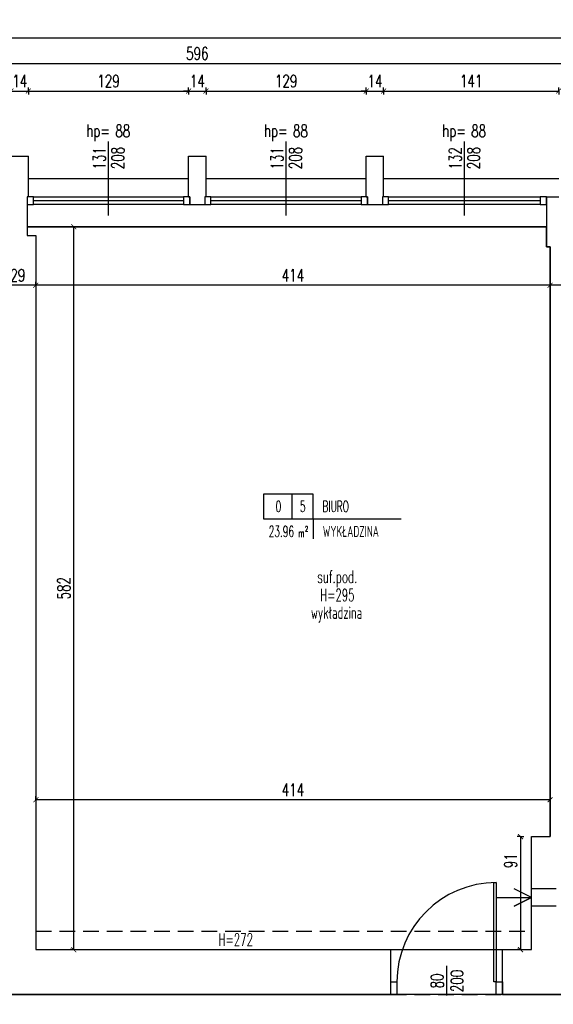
# Model space of a CAD drawing. Extents: x 36663 to 42423, y 7313 to 12123.
# Tile 17 of 54: x 38743 to 39173, y 8331 to 9123. Entities that reach past the tile are written whole.
import ezdxf
from ezdxf.enums import TextEntityAlignment as Align

# ---------------------------------------------------------------- set-up
doc = ezdxf.new("R2010")
doc.units = 0
doc.header["$MEASUREMENT"] = 0
doc.header["$PDMODE"] = 35
doc.header["$PDSIZE"] = 3
doc.linetypes.add('DASHED', pattern=[19.05, 12.7, -6.35])
for name, color, linetype in [('W_area_1', 5, 'Continuous'), ('W_drzwi', 1, 'Continuous'), ('W_niewidoczne', 24, 'DASHED'), ('W_okna', 1, 'Continuous'), ('W_okna_txt', 1, 'Continuous'), ('W_opis_pomieszczen', 1, 'Continuous'), ('W_opisy', 2, 'Continuous'), ('W_podciagi', 252, 'DASHED'), ('W_posadzka', 4, 'Continuous'), ('W_przekrojowa', 6, 'Continuous'), ('W_rama_okna', 2, 'Continuous'), ('W_szklo', 4, 'Continuous'), ('W_went-str', 21, 'Continuous'), ('W_widok', 21, 'Continuous'), ('W_wymiary', 1, 'Continuous')]:
    doc.layers.add(name, color=color, linetype=linetype)
doc.styles.add('c20', font='simplex.shx', dxfattribs={"width": 0.7})
doc.styles.add('Romans', font='simplex.shx', dxfattribs={"width": 0.6})
doc.dimstyles.new('c20_50', dxfattribs={"dimscale": 0.5, "dimtxt": 20, "dimasz": 8, "dimexe": 1.25, "dimexo": 0.625, "dimgap": 6, "dimtad": 1, "dimdec": 0, "dimrnd": 1, "dimtxsty": 'c20', "dimblk": 'ARCHTICK', "dimcen": 0, "dimse1": 1, "dimse2": 1, "dimclrd": 1, "dimclrt": 2, "dimadec": 0, "dimazin": 0, "dimtfac": 1, "dimtdec": 0, "dimtix": 1, "dimtmove": 1, "dimatfit": 3, "dimldrblk": 'ARCHTICK', "dimfxl": 1.25, "dimarcsym": 0})

# ---------------------------------------------------------------- blocks, each defined once
blk = doc.blocks.new('_ArchTick')
at = {"color": 2}
for q in [(0, 0.7), (0, -0.7)]:
    blk.add_line((0, 0), q, dxfattribs=at)
at = {"color": 0, "linetype": 'ByBlock', "const_width": 0.15}
blk.add_lwpolyline([(-0.5, -0.5), (0.5, 0.5)], dxfattribs=at)
blk = doc.blocks.new('*D40')
at = {"layer": 'Defpoints', "color": 0, "transparency": 16777216}
for p in [(38750.42, 9065.84), (38736.42, 9013.53), (38750.42, 9013.53)]:
    blk.add_point(p, dxfattribs=at)
at = {"layer": 'W_wymiary', "color": 1, "lineweight": -2, "transparency": 16777216}
for p, q in [((38736.42, 9065.84), (38732.42, 9065.84)), ((38736.42, 9065.84), (38750.42, 9065.84)), ((38750.42, 9065.84), (38754.42, 9065.84))]:
    blk.add_line(p, q, dxfattribs=at)
at = {"layer": 'W_wymiary', "color": 1, "lineweight": -2, "transparency": 16777216, "xscale": 4, "yscale": 4, "zscale": 4}
blk.add_blockref('_ArchTick', (38736.42, 9065.84), dxfattribs=at)
at = {"layer": 'W_wymiary', "color": 1, "lineweight": -2, "transparency": 16777216, "xscale": 4, "yscale": 4, "zscale": 4, "rotation": 180}
blk.add_blockref('_ArchTick', (38750.42, 9065.84), dxfattribs=at)
at = {"layer": 'W_wymiary', "color": 2, "transparency": 16777216, "insert": (38743.42, 9073.84), "char_height": 10, "attachment_point": 5, "style": 'c20'}
blk.add_mtext('14', dxfattribs=at)
blk = doc.blocks.new('*D41')
at = {"layer": 'Defpoints', "color": 0, "transparency": 16777216}
for p in [(38879.42, 9065.84), (38750.42, 9013.53), (38879.42, 9013.53)]:
    blk.add_point(p, dxfattribs=at)
at = {"layer": 'W_wymiary', "color": 1, "lineweight": -2, "transparency": 16777216}
blk.add_line((38750.42, 9065.84), (38879.42, 9065.84), dxfattribs=at)
at = {"layer": 'W_wymiary', "color": 1, "lineweight": -2, "transparency": 16777216, "xscale": 4, "yscale": 4, "zscale": 4, "rotation": 180}
blk.add_blockref('_ArchTick', (38750.42, 9065.84), dxfattribs=at)
at = {"layer": 'W_wymiary', "color": 1, "lineweight": -2, "transparency": 16777216, "xscale": 4, "yscale": 4, "zscale": 4}
blk.add_blockref('_ArchTick', (38879.42, 9065.84), dxfattribs=at)
at = {"layer": 'W_wymiary', "color": 2, "transparency": 16777216, "insert": (38814.92, 9073.84), "char_height": 10, "attachment_point": 5, "style": 'c20'}
blk.add_mtext('129', dxfattribs=at)
blk = doc.blocks.new('*D42')
at = {"layer": 'Defpoints', "color": 0, "transparency": 16777216}
for p in [(38893.42, 9065.84), (38879.42, 9013.53), (38893.42, 9013.53)]:
    blk.add_point(p, dxfattribs=at)
at = {"layer": 'W_wymiary', "color": 1, "lineweight": -2, "transparency": 16777216}
for p, q in [((38879.42, 9065.84), (38875.42, 9065.84)), ((38879.42, 9065.84), (38893.42, 9065.84)), ((38893.42, 9065.84), (38897.42, 9065.84))]:
    blk.add_line(p, q, dxfattribs=at)
at = {"layer": 'W_wymiary', "color": 1, "lineweight": -2, "transparency": 16777216, "xscale": 4, "yscale": 4, "zscale": 4}
blk.add_blockref('_ArchTick', (38879.42, 9065.84), dxfattribs=at)
at = {"layer": 'W_wymiary', "color": 1, "lineweight": -2, "transparency": 16777216, "xscale": 4, "yscale": 4, "zscale": 4, "rotation": 180}
blk.add_blockref('_ArchTick', (38893.42, 9065.84), dxfattribs=at)
at = {"layer": 'W_wymiary', "color": 2, "transparency": 16777216, "insert": (38886.42, 9073.84), "char_height": 10, "attachment_point": 5, "style": 'c20'}
blk.add_mtext('14', dxfattribs=at)
blk = doc.blocks.new('*D43')
at = {"layer": 'Defpoints', "color": 0, "transparency": 16777216}
for p in [(39022.42, 9065.84), (38893.42, 9013.53), (39022.42, 9013.53)]:
    blk.add_point(p, dxfattribs=at)
at = {"layer": 'W_wymiary', "color": 1, "lineweight": -2, "transparency": 16777216}
blk.add_line((38893.42, 9065.84), (39022.42, 9065.84), dxfattribs=at)
at = {"layer": 'W_wymiary', "color": 1, "lineweight": -2, "transparency": 16777216, "xscale": 4, "yscale": 4, "zscale": 4, "rotation": 180}
blk.add_blockref('_ArchTick', (38893.42, 9065.84), dxfattribs=at)
at = {"layer": 'W_wymiary', "color": 1, "lineweight": -2, "transparency": 16777216, "xscale": 4, "yscale": 4, "zscale": 4}
blk.add_blockref('_ArchTick', (39022.42, 9065.84), dxfattribs=at)
at = {"layer": 'W_wymiary', "color": 2, "transparency": 16777216, "insert": (38957.92, 9073.84), "char_height": 10, "attachment_point": 5, "style": 'c20'}
blk.add_mtext('129', dxfattribs=at)
blk = doc.blocks.new('*D44')
at = {"layer": 'Defpoints', "color": 0, "transparency": 16777216}
for p in [(39036.42, 9065.84), (39022.42, 9013.53), (39036.42, 9013.53)]:
    blk.add_point(p, dxfattribs=at)
at = {"layer": 'W_wymiary', "color": 1, "lineweight": -2, "transparency": 16777216}
for p, q in [((39022.42, 9065.84), (39018.42, 9065.84)), ((39022.42, 9065.84), (39036.42, 9065.84)), ((39036.42, 9065.84), (39040.42, 9065.84))]:
    blk.add_line(p, q, dxfattribs=at)
at = {"layer": 'W_wymiary', "color": 1, "lineweight": -2, "transparency": 16777216, "xscale": 4, "yscale": 4, "zscale": 4}
blk.add_blockref('_ArchTick', (39022.42, 9065.84), dxfattribs=at)
at = {"layer": 'W_wymiary', "color": 1, "lineweight": -2, "transparency": 16777216, "xscale": 4, "yscale": 4, "zscale": 4, "rotation": 180}
blk.add_blockref('_ArchTick', (39036.42, 9065.84), dxfattribs=at)
at = {"layer": 'W_wymiary', "color": 2, "transparency": 16777216, "insert": (39029.42, 9073.84), "char_height": 10, "attachment_point": 5, "style": 'c20'}
blk.add_mtext('14', dxfattribs=at)
blk = doc.blocks.new('*D45')
at = {"layer": 'Defpoints', "color": 0, "transparency": 16777216}
for p in [(39177.42, 9065.84), (39036.42, 9013.53), (39177.42, 9013.53)]:
    blk.add_point(p, dxfattribs=at)
at = {"layer": 'W_wymiary', "color": 1, "lineweight": -2, "transparency": 16777216}
blk.add_line((39036.42, 9065.84), (39177.42, 9065.84), dxfattribs=at)
at = {"layer": 'W_wymiary', "color": 1, "lineweight": -2, "transparency": 16777216, "xscale": 4, "yscale": 4, "zscale": 4, "rotation": 180}
blk.add_blockref('_ArchTick', (39036.42, 9065.84), dxfattribs=at)
at = {"layer": 'W_wymiary', "color": 1, "lineweight": -2, "transparency": 16777216, "xscale": 4, "yscale": 4, "zscale": 4}
blk.add_blockref('_ArchTick', (39177.42, 9065.84), dxfattribs=at)
at = {"layer": 'W_wymiary', "color": 2, "transparency": 16777216, "insert": (39106.92, 9073.84), "char_height": 10, "attachment_point": 5, "style": 'c20'}
blk.add_mtext('141', dxfattribs=at)
blk = doc.blocks.new('*D47')
at = {"layer": 'Defpoints', "color": 0, "transparency": 16777216}
for p in [(39184.42, 9088.05), (38588.42, 9065.84), (39184.42, 9065.84)]:
    blk.add_point(p, dxfattribs=at)
at = {"layer": 'W_wymiary', "color": 1, "lineweight": -2, "transparency": 16777216}
blk.add_line((38588.42, 9088.05), (39184.42, 9088.05), dxfattribs=at)
at = {"layer": 'W_wymiary', "color": 1, "lineweight": -2, "transparency": 16777216, "xscale": 4, "yscale": 4, "zscale": 4, "rotation": 180}
blk.add_blockref('_ArchTick', (38588.42, 9088.05), dxfattribs=at)
at = {"layer": 'W_wymiary', "color": 1, "lineweight": -2, "transparency": 16777216, "xscale": 4, "yscale": 4, "zscale": 4}
blk.add_blockref('_ArchTick', (39184.42, 9088.05), dxfattribs=at)
at = {"layer": 'W_wymiary', "color": 2, "transparency": 16777216, "insert": (38886.42, 9096.05), "char_height": 10, "attachment_point": 5, "style": 'c20'}
blk.add_mtext('596', dxfattribs=at)
blk = doc.blocks.new('*U119')
at = {"layer": 'W_okna'}
for p, q in [((5, 14), (127, 14)), ((127, 8), (5, 8))]:
    blk.add_line(p, q, dxfattribs=at)
at = {"layer": 'W_okna_txt', "color": 1}
blk.add_line((66, -0.82), (66, 58.65), dxfattribs=at)
at = {"layer": 'W_rama_okna'}
for points in [[(0, 14), (0, 8), (5, 8), (5, 14)], [(127, 14), (127, 8), (132, 8), (132, 14)]]:
    blk.add_lwpolyline(points, close=True, dxfattribs=at)
at = {"layer": 'W_szklo'}
blk.add_line((127, 11), (5, 11), dxfattribs=at)
at = {"color": 1, "style": 'c20', "width": 0.7}
blk.add_text('hp=', height=10, dxfattribs=at).set_placement((57.71, 67.4), align=Align.MIDDLE_CENTER)
blk.add_attdef('PARAPET', text='', height=10, dxfattribs=at).set_placement((36.01, 61.21), align=Align.MIDDLE_LEFT)
at = {"layer": 'W_okna_txt', "color": 1, "style": 'c20', "width": 0.7, "flags": 4}
for tag, p in [('SZER', (23.15, 39.17)), ('WYS', (38.02, 39.38))]:
    blk.add_attdef(tag, text='', height=10, rotation=90, dxfattribs=at).set_placement(p, align=Align.MIDDLE_CENTER)
blk = doc.blocks.new('*U127')
at = {"layer": 'W_okna'}
for p, q in [((5, 14), (126, 14)), ((126, 8), (5, 8))]:
    blk.add_line(p, q, dxfattribs=at)
at = {"layer": 'W_okna_txt', "color": 1}
blk.add_line((65.5, -0.82), (65.5, 58.65), dxfattribs=at)
at = {"layer": 'W_rama_okna'}
for points in [[(0, 14), (0, 8), (5, 8), (5, 14)], [(126, 14), (126, 8), (131, 8), (131, 14)]]:
    blk.add_lwpolyline(points, close=True, dxfattribs=at)
at = {"layer": 'W_szklo'}
blk.add_line((126, 11), (5, 11), dxfattribs=at)
at = {"color": 1, "style": 'c20', "width": 0.7}
blk.add_text('hp=', height=10, dxfattribs=at).set_placement((57.21, 67.4), align=Align.MIDDLE_CENTER)
blk.add_attdef('PARAPET', text='', height=10, dxfattribs=at).set_placement((36.01, 61.21), align=Align.MIDDLE_LEFT)
at = {"layer": 'W_okna_txt', "color": 1, "style": 'c20', "width": 0.7, "flags": 4}
for tag, p in [('SZER', (23.15, 39.17)), ('WYS', (38.02, 39.38))]:
    blk.add_attdef(tag, text='', height=10, rotation=90, dxfattribs=at).set_placement(p, align=Align.MIDDLE_CENTER)
blk = doc.blocks.new('*U126')
at = {"layer": 'W_okna'}
for p, q in [((5, 14), (126, 14)), ((126, 8), (5, 8))]:
    blk.add_line(p, q, dxfattribs=at)
at = {"layer": 'W_okna_txt', "color": 1}
blk.add_line((65.5, -0.82), (65.5, 58.65), dxfattribs=at)
at = {"layer": 'W_rama_okna'}
for points in [[(0, 14), (0, 8), (5, 8), (5, 14)], [(126, 14), (126, 8), (131, 8), (131, 14)]]:
    blk.add_lwpolyline(points, close=True, dxfattribs=at)
at = {"layer": 'W_szklo'}
blk.add_line((126, 11), (5, 11), dxfattribs=at)
at = {"color": 1, "style": 'c20', "width": 0.7}
blk.add_text('hp=', height=10, dxfattribs=at).set_placement((57.21, 67.4), align=Align.MIDDLE_CENTER)
blk.add_attdef('PARAPET', text='', height=10, dxfattribs=at).set_placement((36.01, 61.21), align=Align.MIDDLE_LEFT)
at = {"layer": 'W_okna_txt', "color": 1, "style": 'c20', "width": 0.7, "flags": 4}
for tag, p in [('SZER', (23.15, 39.17)), ('WYS', (38.02, 39.38))]:
    blk.add_attdef(tag, text='', height=10, rotation=90, dxfattribs=at).set_placement(p, align=Align.MIDDLE_CENTER)
blk = doc.blocks.new('*U197')
at = {"color": 1}
blk.add_line((109, 7), (109, -17), dxfattribs=at)
at = {"layer": 'W_drzwi', "color": 2}
for points in [[(149, -6), (147, -6), (147, 74), (149, 74)], [(69, -16), (64, -16), (64, -6), (69, -6)], [(154, -16), (149, -16), (149, -6), (154, -6)]]:
    blk.add_lwpolyline(points, close=True, dxfattribs=at)
at = {"layer": 'W_drzwi'}
blk.add_arc((149, -6), 80, 90, 180, dxfattribs=at)
at = {"color": 1, "style": 'c20', "width": 0.7}
for tag, p in [('SZER', (42.41, -5.22)), ('WYS', (58.37, -5.22))]:
    blk.add_attdef(tag, text='', height=10, rotation=90, dxfattribs=at).set_placement(p, align=Align.CENTER)
blk = doc.blocks.new('*D203')
at = {"layer": 'Defpoints', "color": 0, "transparency": 16777216}
for p in [(39155.42, 8465.53), (39146.61, 8374.53), (39155.42, 8374.53)]:
    blk.add_point(p, dxfattribs=at)
at = {"layer": 'W_wymiary', "color": 1, "lineweight": -2, "transparency": 16777216}
blk.add_line((39146.61, 8465.53), (39146.61, 8374.53), dxfattribs=at)
at = {"layer": 'W_wymiary', "color": 1, "lineweight": -2, "transparency": 16777216, "xscale": 4, "yscale": 4, "zscale": 4}
for p, rotation in [((39146.61, 8465.53), 90), ((39146.61, 8374.53), 270)]:
    blk.add_blockref('_ArchTick', p, dxfattribs=dict(at, rotation=rotation))
at = {"layer": 'W_wymiary', "color": 2, "transparency": 16777216, "insert": (39138.61, 8446.15), "char_height": 10, "attachment_point": 5, "rotation": 90, "style": 'c20'}
blk.add_mtext('91', dxfattribs=at)
blk = doc.blocks.new('*D204')
at = {"layer": 'Defpoints', "color": 0, "transparency": 16777216}
for p in [(39201.42, 8944.53), (39170.42, 8909.49), (39170.42, 8883.67)]:
    blk.add_point(p, dxfattribs=at)
at = {"layer": 'W_wymiary', "color": 1, "lineweight": -2, "transparency": 16777216}
blk.add_line((39201.42, 8909.49), (39170.42, 8909.49), dxfattribs=at)
at = {"layer": 'W_wymiary', "color": 1, "lineweight": -2, "transparency": 16777216, "xscale": 4, "yscale": 4, "zscale": 4, "rotation": 180}
blk.add_blockref('_ArchTick', (39170.42, 8909.49), dxfattribs=at)
at = {"layer": 'W_wymiary', "color": 1, "lineweight": -2, "transparency": 16777216, "xscale": 4, "yscale": 4, "zscale": 4}
blk.add_blockref('_ArchTick', (39201.42, 8909.49), dxfattribs=at)
at = {"layer": 'W_wymiary', "color": 2, "transparency": 16777216, "insert": (39185.92, 8917.49), "char_height": 10, "attachment_point": 5, "style": 'c20'}
blk.add_mtext('31', dxfattribs=at)
blk = doc.blocks.new('*D205')
at = {"layer": 'Defpoints', "color": 0, "transparency": 16777216}
for p in [(38756.42, 8909.49), (38756.42, 8891.85), (39170.42, 8883.67)]:
    blk.add_point(p, dxfattribs=at)
at = {"layer": 'W_wymiary', "color": 1, "lineweight": -2, "transparency": 16777216}
blk.add_line((39170.42, 8909.49), (38756.42, 8909.49), dxfattribs=at)
at = {"layer": 'W_wymiary', "color": 1, "lineweight": -2, "transparency": 16777216, "xscale": 4, "yscale": 4, "zscale": 4, "rotation": 180}
blk.add_blockref('_ArchTick', (38756.42, 8909.49), dxfattribs=at)
at = {"layer": 'W_wymiary', "color": 1, "lineweight": -2, "transparency": 16777216, "xscale": 4, "yscale": 4, "zscale": 4}
blk.add_blockref('_ArchTick', (39170.42, 8909.49), dxfattribs=at)
at = {"layer": 'W_wymiary', "color": 2, "transparency": 16777216, "insert": (38963.42, 8917.49), "char_height": 10, "attachment_point": 5, "style": 'c20'}
blk.add_mtext('414', dxfattribs=at)
blk = doc.blocks.new('*D206')
at = {"layer": 'Defpoints', "color": 0, "transparency": 16777216}
for p in [(38727.42, 8909.49), (38727.42, 8902.46), (38756.42, 8891.85)]:
    blk.add_point(p, dxfattribs=at)
at = {"layer": 'W_wymiary', "color": 1, "lineweight": -2, "transparency": 16777216}
blk.add_line((38756.42, 8909.49), (38727.42, 8909.49), dxfattribs=at)
at = {"layer": 'W_wymiary', "color": 1, "lineweight": -2, "transparency": 16777216, "xscale": 4, "yscale": 4, "zscale": 4, "rotation": 180}
blk.add_blockref('_ArchTick', (38727.42, 8909.49), dxfattribs=at)
at = {"layer": 'W_wymiary', "color": 1, "lineweight": -2, "transparency": 16777216, "xscale": 4, "yscale": 4, "zscale": 4}
blk.add_blockref('_ArchTick', (38756.42, 8909.49), dxfattribs=at)
at = {"layer": 'W_wymiary', "color": 2, "transparency": 16777216, "insert": (38741.92, 8917.49), "char_height": 10, "attachment_point": 5, "style": 'c20'}
blk.add_mtext('29', dxfattribs=at)
blk = doc.blocks.new('*D211')
at = {"layer": 'Defpoints', "color": 0, "transparency": 16777216}
for p in [(38756.42, 8495.24), (38756.42, 8465.53), (39170.42, 8465.53)]:
    blk.add_point(p, dxfattribs=at)
at = {"layer": 'W_wymiary', "color": 1, "lineweight": -2, "transparency": 16777216}
blk.add_line((39170.42, 8495.24), (38756.42, 8495.24), dxfattribs=at)
at = {"layer": 'W_wymiary', "color": 1, "lineweight": -2, "transparency": 16777216, "xscale": 4, "yscale": 4, "zscale": 4, "rotation": 180}
blk.add_blockref('_ArchTick', (38756.42, 8495.24), dxfattribs=at)
at = {"layer": 'W_wymiary', "color": 1, "lineweight": -2, "transparency": 16777216, "xscale": 4, "yscale": 4, "zscale": 4}
blk.add_blockref('_ArchTick', (39170.42, 8495.24), dxfattribs=at)
at = {"layer": 'W_wymiary', "color": 2, "transparency": 16777216, "insert": (38963.42, 8503.24), "char_height": 10, "attachment_point": 5, "style": 'c20'}
blk.add_mtext('414', dxfattribs=at)
blk = doc.blocks.new('*D216')
at = {"layer": 'Defpoints', "color": 0, "transparency": 16777216}
for p in [(38778.18, 8956.53), (38786.94, 8956.53), (38778.18, 8374.53)]:
    blk.add_point(p, dxfattribs=at)
at = {"layer": 'W_wymiary', "color": 1, "lineweight": -2, "transparency": 16777216}
blk.add_line((38786.94, 8374.53), (38786.94, 8956.53), dxfattribs=at)
at = {"layer": 'W_wymiary', "color": 1, "lineweight": -2, "transparency": 16777216, "xscale": 4, "yscale": 4, "zscale": 4}
for p, rotation in [((38786.94, 8956.53), 90), ((38786.94, 8374.53), 270)]:
    blk.add_blockref('_ArchTick', p, dxfattribs=dict(at, rotation=rotation))
at = {"layer": 'W_wymiary', "color": 2, "transparency": 16777216, "insert": (38778.94, 8665.53), "char_height": 10, "attachment_point": 5, "rotation": 90, "style": 'c20'}
blk.add_mtext('582', dxfattribs=at)
blk = doc.blocks.new('*D307')
at = {"layer": 'Defpoints', "color": 0, "transparency": 16777216}
for p in [(39828.32, 9108.72), (39828.32, 8995.53), (36734.77, 8973.53)]:
    blk.add_point(p, dxfattribs=at)
at = {"layer": 'W_wymiary', "color": 1, "lineweight": -2, "transparency": 16777216}
blk.add_line((36734.77, 9108.72), (39828.32, 9108.72), dxfattribs=at)
at = {"layer": 'W_wymiary', "color": 1, "lineweight": -2, "transparency": 16777216, "xscale": 4, "yscale": 4, "zscale": 4, "rotation": 180}
blk.add_blockref('_ArchTick', (36734.77, 9108.72), dxfattribs=at)
at = {"layer": 'W_wymiary', "color": 1, "lineweight": -2, "transparency": 16777216, "xscale": 4, "yscale": 4, "zscale": 4}
blk.add_blockref('_ArchTick', (39828.32, 9108.72), dxfattribs=at)
at = {"layer": 'W_wymiary', "color": 2, "transparency": 16777216, "insert": (38281.55, 9116.72), "char_height": 10, "attachment_point": 5, "style": 'c20'}
blk.add_mtext('3094', dxfattribs=at)
blk = doc.blocks.new('POM')
at = {"color": 1}
for p, q in [((28.54, 0), (28.54, -25)), ((50, -25), (138.5, -25)), ((50, -25), (50, -44.93))]:
    blk.add_line(p, q, dxfattribs=at)
blk.add_lwpolyline([(0, -25), (50, -25), (50, 0), (0, 0)], close=True, dxfattribs=at)
at = {"color": 2, "style": 'Romans', "width": 0.6}
for s, height, p in [('m', 8, (35.05, -43.22)), ('2', 5.4, (41.68, -37.62))]:
    blk.add_text(s, height=height, dxfattribs=at).set_placement(p)
for tag, p in [('0', (15.04, -17.92)), ('88', (39.46, -17.92))]:
    blk.add_attdef(tag, text='', height=11, dxfattribs=at).set_placement(p, align=Align.CENTER)
for tag, p in [('POKOJ-DZIENNY', (59.33, -17.92)), ('WYKŁADZINA', (59.65, -43.09))]:
    blk.add_attdef(tag, p, '', height=11, dxfattribs=at)
blk.add_attdef('22.22', text='', height=11, dxfattribs=at).set_placement((30.72, -43.07), align=Align.RIGHT)

msp = doc.modelspace()

# ---------------------------------------------------------------- linework, layer by layer
at = {"layer": 'W_area_1'}
for points in [[(39170.42, 8940.53), (39167.42, 8940.53), (39167.42, 8956.53), (38749.42, 8956.53), (38749.42, 8949.53), (38756.42, 8949.53), (38756.42, 8374.53), (39042.11, 8374.53), (39132.11, 8374.53), (39155.42, 8374.53), (39155.42, 8409.53), (39155.42, 8423.53), (39155.42, 8465.53), (39170.42, 8465.53)], [(39457.11, 8320.63), (39457.11, 8338.53), (39415.11, 8338.53), (39325.11, 8338.53), (39132.11, 8338.53), (39042.11, 8338.53), (38720.42, 8338.53), (38630.42, 8338.53), (38546.11, 8338.53), (38546.11, 8322.53), (38546.11, 8159.53), (38546.11, 8143.53), (38635.72, 8143.53), (38725.72, 8143.53), (39054.72, 8143.53), (39144.72, 8143.53), (39324.11, 8143.53), (39414.11, 8143.53), (39457.11, 8143.53), (39457.11, 8162.63)]]:
    msp.add_lwpolyline(points, close=True, dxfattribs=at)
at = {"layer": 'W_niewidoczne'}
for p, q in [((39042.11, 8374.53), (39132.11, 8374.53)), ((39042.11, 8338.53), (39132.11, 8338.53))]:
    msp.add_line(p, q, dxfattribs=at)
at = {"layer": 'W_podciagi'}
msp.add_line((38756.42, 8389.53), (39155.42, 8389.53), dxfattribs=at)
at = {"layer": 'W_przekrojowa'}
for p, q in [((38736.42, 9013.53), (38750.42, 9013.53)), ((38750.42, 8980.53), (38750.42, 9013.53)), ((38879.42, 9013.53), (38893.42, 9013.53)), ((38879.42, 8980.53), (38879.42, 9013.53)), ((38893.42, 8980.53), (38893.42, 9013.53)), ((39022.42, 9013.53), (39036.42, 9013.53)), ((39022.42, 8980.53), (39022.42, 9013.53)), ((39036.42, 8980.53), (39036.42, 9013.53)), ((38750.42, 8980.53), (38749.42, 8980.53)), ((38749.42, 8980.53), (38749.42, 8974.53)), ((38749.42, 8974.53), (38749.42, 8949.53)), ((38879.42, 8980.53), (38880.42, 8980.53)), ((38880.42, 8980.53), (38880.42, 8974.53)), ((38880.42, 8974.53), (38892.42, 8974.53)), ((38893.42, 8980.53), (38892.42, 8980.53)), ((38892.42, 8980.53), (38892.42, 8974.53)), ((39022.42, 8980.53), (39023.42, 8980.53)), ((39023.42, 8980.53), (39023.42, 8974.53)), ((39023.42, 8974.53), (39035.42, 8974.53)), ((39036.42, 8980.53), (39035.42, 8980.53)), ((39035.42, 8980.53), (39035.42, 8974.53)), ((39167.42, 8980.53), (39177.42, 8980.53)), ((39167.42, 8980.53), (39167.42, 8974.53)), ((39167.42, 8974.53), (39167.42, 8940.53)), ((38749.42, 8949.53), (38756.42, 8949.53)), ((38756.42, 8949.53), (38756.42, 8374.53)), ((39167.42, 8940.53), (39170.42, 8940.53)), ((39170.42, 8940.53), (39170.42, 8465.53)), ((39155.42, 8423.53), (39155.42, 8465.53)), ((39155.42, 8465.53), (39170.42, 8465.53)), ((39175.42, 8423.53), (39155.42, 8423.53)), ((39155.42, 8374.53), (39155.42, 8409.53)), ((39175.42, 8409.53), (39155.42, 8409.53)), ((38756.42, 8374.53), (39042.11, 8374.53)), ((39042.11, 8338.53), (39042.11, 8374.53)), ((39132.11, 8374.53), (39155.42, 8374.53)), ((39132.11, 8338.53), (39132.11, 8374.53)), ((38720.42, 8338.53), (39042.11, 8338.53)), ((39132.11, 8338.53), (39325.11, 8338.53))]:
    msp.add_line(p, q, dxfattribs=at)
at = {"layer": 'W_went-str'}
msp.add_lwpolyline([(39127.42, 8416.53), (39155.42, 8416.53), (39141.42, 8409.53), (39155.42, 8416.53), (39141.42, 8423.53)], dxfattribs=at)
at = {"layer": 'W_widok'}
for p, q in [((38750.42, 8995.53), (38879.42, 8995.53)), ((38893.42, 8995.53), (39022.42, 8995.53)), ((39036.42, 8995.53), (39177.42, 8995.53)), ((38749.42, 8956.53), (39167.42, 8956.53)), ((39155.42, 8409.53), (39155.42, 8423.53))]:
    msp.add_line(p, q, dxfattribs=at)

# ---------------------------------------------------------------- block references
at = {"layer": 'W_drzwi'}
ref = msp.add_blockref('*U197', (38978.11, 8354.53), dxfattribs=at)
ref.add_attrib('SZER', '80', dxfattribs={"layer": '0', "color": 1, "height": 10, "rotation": 90, "style": 'c20', "width": 0.7}).set_placement((39084.51, 8349.32), align=Align.CENTER)
ref.add_attrib('WYS', '200', dxfattribs={"layer": '0', "color": 1, "height": 10, "rotation": 90, "style": 'c20', "width": 0.7}).set_placement((39100.48, 8349.32), align=Align.CENTER)
at = {"layer": 'W_okna'}
ref = msp.add_blockref('*U126', (38749.42, 8966.53), dxfattribs=at)
ref.add_attrib('SZER', '131', dxfattribs={"layer": 'W_okna_txt', "color": 1, "height": 10, "rotation": 90, "style": 'c20', "width": 0.7, "flags": 4}).set_placement((38807.57, 9011.7), align=Align.MIDDLE_CENTER)
ref.add_attrib('WYS', '208', dxfattribs={"layer": 'W_okna_txt', "color": 1, "height": 10, "rotation": 90, "style": 'c20', "width": 0.7, "flags": 4}).set_placement((38822.44, 9011.91), align=Align.MIDDLE_CENTER)
ref.add_attrib('PARAPET', '88', dxfattribs={"layer": '0', "color": 1, "height": 10, "style": 'c20', "width": 0.7}).set_placement((38820.43, 9033.74), align=Align.MIDDLE_LEFT)
ref = msp.add_blockref('*U127', (38892.42, 8966.53), dxfattribs=at)
ref.add_attrib('SZER', '131', dxfattribs={"layer": 'W_okna_txt', "color": 1, "height": 10, "rotation": 90, "style": 'c20', "width": 0.7, "flags": 4}).set_placement((38950.57, 9011.7), align=Align.MIDDLE_CENTER)
ref.add_attrib('WYS', '208', dxfattribs={"layer": 'W_okna_txt', "color": 1, "height": 10, "rotation": 90, "style": 'c20', "width": 0.7, "flags": 4}).set_placement((38965.44, 9011.91), align=Align.MIDDLE_CENTER)
ref.add_attrib('PARAPET', '88', dxfattribs={"layer": '0', "color": 1, "height": 10, "style": 'c20', "width": 0.7}).set_placement((38963.43, 9033.74), align=Align.MIDDLE_LEFT)
ref = msp.add_blockref('*U119', (39035.42, 8966.53), dxfattribs=at)
ref.add_attrib('SZER', '132', dxfattribs={"layer": 'W_okna_txt', "color": 1, "height": 10, "rotation": 90, "style": 'c20', "width": 0.7, "flags": 4}).set_placement((39094.07, 9011.7), align=Align.MIDDLE_CENTER)
ref.add_attrib('WYS', '208', dxfattribs={"layer": 'W_okna_txt', "color": 1, "height": 10, "rotation": 90, "style": 'c20', "width": 0.7, "flags": 4}).set_placement((39108.94, 9011.91), align=Align.MIDDLE_CENTER)
ref.add_attrib('PARAPET', '88', dxfattribs={"layer": '0', "color": 1, "height": 10, "style": 'c20', "width": 0.7}).set_placement((39106.93, 9033.74), align=Align.MIDDLE_LEFT)
at = {"layer": 'W_opis_pomieszczen', "xscale": 0.8000000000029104, "yscale": 0.8000000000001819, "zscale": 0.8}
msp.add_blockref('POM', (38939.71, 8741.35), dxfattribs=at).add_auto_attribs({'88': '5', '22.22': '23.96', 'POKOJ-DZIENNY': 'BIURO', 'WYKŁADZINA': 'WYKŁADZINA', '0': '0'})

# ---------------------------------------------------------------- texts
at = {"layer": 'W_opisy', "style": 'c20', "width": 0.6}
for s, p in [('suf.pod.', (38999.13, 8674.75)), ('H=295', (38999.13, 8660.01)), ('H=272', (38917.35, 8382.63))]:
    msp.add_text(s, height=10, dxfattribs=at).set_placement(p, align=Align.MIDDLE_CENTER)
at = {"layer": 'W_posadzka', "style": 'c20', "width": 0.6}
msp.add_text('wykładzina', height=10, dxfattribs=at).set_placement((38998.51, 8645.81), align=Align.MIDDLE_CENTER)

# ---------------------------------------------------------------- dimensions: what is measured, and where the dimension line sits
at = {"layer": 'W_wymiary'}
for base, p1, p2, picture, middle in [((39828.32, 9108.72), (36734.77, 8973.53), (39828.32, 8995.53), '*D307', (38281.55, 9116.72)), ((39184.42, 9088.05), (38588.42, 9065.84), (39184.42, 9065.84), '*D47', (38886.42, 9096.05)), ((38750.42, 9065.84), (38736.42, 9013.53), (38750.42, 9013.53), '*D40', (38743.42, 9073.84)), ((38879.42, 9065.84), (38750.42, 9013.53), (38879.42, 9013.53), '*D41', (38814.92, 9073.84)), ((38893.42, 9065.84), (38879.42, 9013.53), (38893.42, 9013.53), '*D42', (38886.42, 9073.84)), ((39022.42, 9065.84), (38893.42, 9013.53), (39022.42, 9013.53), '*D43', (38957.92, 9073.84)), ((39036.42, 9065.84), (39022.42, 9013.53), (39036.42, 9013.53), '*D44', (39029.42, 9073.84)), ((39177.42, 9065.84), (39036.42, 9013.53), (39177.42, 9013.53), '*D45', (39106.92, 9073.84)), ((39170.42, 8909.49), (39201.42, 8944.53), (39170.42, 8883.67), '*D204', (39185.92, 8917.49)), ((38727.42, 8909.49), (38756.42, 8891.85), (38727.42, 8902.46), '*D206', (38741.92, 8917.49)), ((38756.42, 8909.49), (39170.42, 8883.67), (38756.42, 8891.85), '*D205', (38963.42, 8917.49)), ((38756.42, 8495.24), (39170.42, 8465.53), (38756.42, 8465.53), '*D211', (38963.42, 8503.24))]:
    dim = msp.add_linear_dim(base=base, p1=p1, p2=p2, dimstyle='c20_50', dxfattribs=at)
    dim.commit()
    dim.dimension.update_dxf_attribs({"geometry": picture, "text_midpoint": middle})
dim = msp.add_linear_dim(base=(38786.94, 8956.53), p1=(38778.18, 8374.53), p2=(38778.18, 8956.53), angle=90, dimstyle='c20_50', dxfattribs=at)
dim.commit()
dim.dimension.update_dxf_attribs({"geometry": '*D216', "text_midpoint": (38778.94, 8665.53)})
dim = msp.add_linear_dim(base=(39146.61, 8374.53), p1=(39155.42, 8465.53), p2=(39155.42, 8374.53), angle=90, dimstyle='c20_50', dxfattribs=at)
dim.commit()
dim.dimension.update_dxf_attribs({"geometry": '*D203', "text_midpoint": (39146.61, 8446.15), "dimtype": 128})

doc.saveas('drawing.dxf')
